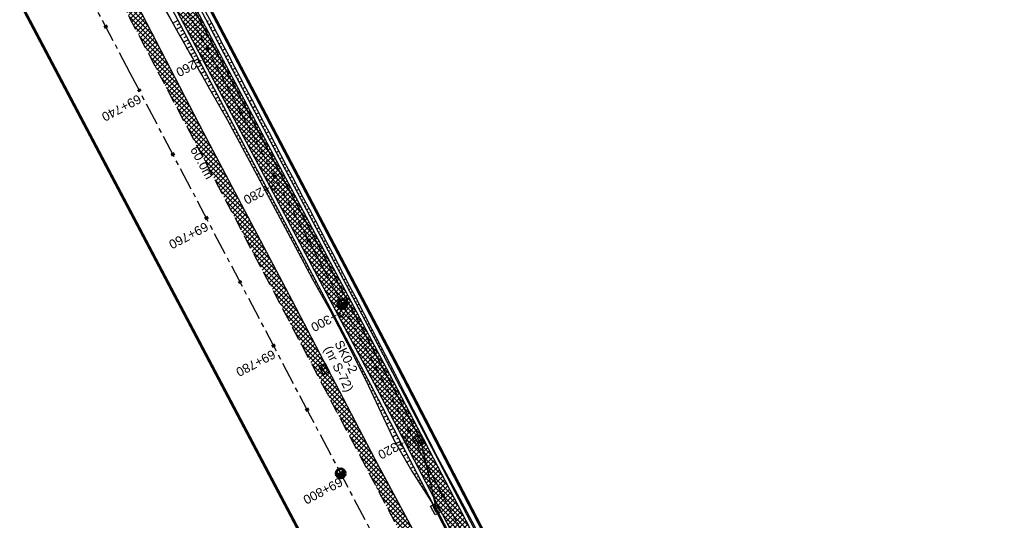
# Model space of a CAD drawing. Header units: metres. Extents: x 7529682 to 7533711, y 5721186 to 5727842.
# Tile 24 of 112: x 7531210 to 7531346, y 5724854 to 5724924. Entities that reach past the tile are written whole.
import ezdxf

# ---------------------------------------------------------------- set-up
doc = ezdxf.new("R2010")
doc.units = ezdxf.units.M
for name, pattern in [('817-dzialki-09-05-04$0$HIDDEN', [0.375, 0.25, -0.125]), ('CENTER', [50.8, 31.75, -6.35, 6.35, -6.35]), ('HIDDEN', [9.525, 6.35, -3.175])]:
    doc.linetypes.add(name, pattern=pattern)
for name, color, linetype in [('C-DROGI-SYTUACJA-ETYKIETY', 7, 'Continuous'), ('D-hatch-pobocza', 131, 'Continuous'), ('D-pobocza', 7, 'Continuous'), ('D-skarpa', 7, 'Continuous'), ('D-skarpa-kreskowanie', 7, 'Continuous')]:
    doc.layers.add(name, color=color, linetype=linetype)
doc.layers.add('D-hatch-ciag-pieszo-rowerowy', color=7, linetype='Continuous', lineweight=13, true_color=0xff9f80)
doc.layers.add('D-LR-etap-III', color=7, linetype='817-dzialki-09-05-04$0$HIDDEN', lineweight=50, true_color=0xff1aff)
for name, color, linetype, lineweight in [('D-krawędzie', 7, 'Continuous', 30), ('D-obrzeża', 7, 'Continuous', 30), ('D-oś', 10, 'CENTER', 30), ('Sieci-T-kanal technologiczny', 4, 'kt kanał technologiczny', 30)]:
    doc.layers.add(name, color=color, linetype=linetype, lineweight=lineweight)
for name, color, linetype, true_color in [('D-opis-KT-dlugosci', 7, 'Continuous', 0xff8000), ('D-opis-KT-studnie', 7, 'Continuous', 0xff8000), ('poprzeczki', 7, 'Continuous', 0x0000c7)]:
    doc.layers.add(name, color=color, linetype=linetype, true_color=true_color)
doc.styles.add('ARIAL', font='arial.ttf', dxfattribs={"height": 1})
doc.styles.get("Standard").update_dxf_attribs({"font": 'arial.ttf'})
doc.linetypes.add('kt kanał technologiczny', pattern='A,1,-0.8,["kt",Standard,S=0.5,R=0,X=-0.7,Y=-0.15],-0.3', length=2.1)

# ---------------------------------------------------------------- blocks, each defined once
blk = doc.blocks.new('kilometraz')
at = {"linetype": 'ByBlock', "lineweight": -2}
blk.add_hatch(color=0, dxfattribs=at).paths.add_polyline_path([(0, -0.28125, 0.41421356), (0.28125, 0, 0.41421356), (0, 0.28125)])
at = {"color": 0, "linetype": 'ByBlock', "lineweight": -2}
blk.add_line((0, 0.28125), (0, -0.28125), dxfattribs=at)
blk.add_circle((0, 0), 0.28125, dxfattribs=at)
blk = doc.blocks.new('AeccTickLine')
at = {"color": 0, "linetype": 'ByBlock', "lineweight": -2}
blk.add_line((0, 1), (0, -1), dxfattribs=at)
blk = doc.blocks.new('SKR2')
at = {"layer": 'Sieci-T-kanal technologiczny', "color": 2, "lineweight": 25}
for points in [[(0.03, -0.19), (0.96, -1.15), (0.28, -1.81), (-0.65, -0.84)], [(-0.04, -0.54), (0.61, -1.21), (0.23, -1.57), (-0.41, -0.9)]]:
    blk.add_lwpolyline(points, close=True, dxfattribs=at)
blk.add_lwpolyline([(-0.09, -1.23), (0.28, -0.87)], dxfattribs=at)

msp = doc.modelspace()

# ---------------------------------------------------------------- hatches: boundary and pattern name
at = {"layer": 'D-hatch-ciag-pieszo-rowerowy'}
h = msp.add_hatch(dxfattribs=at)
h.set_pattern_fill('ANSI37', color=256, scale=0.15, style=0)
h.set_pattern_definition([(45, (0.88535, 0.46493), (-0.33675960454, 0.33675960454), []), (135, (0.88535, 0.46493), (-0.33675960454, -0.33675960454), [])])
h.paths.add_polyline_path([(7531176, 5725035.63), (7531173.78, 5725034.49), (7531202.52, 5724979.8), (7531233.7, 5724920.95), (7531258.82, 5724873.47), (7531292.22, 5724809.51), (7531303.7, 5724787.48), (7531306.47, 5724787.58), (7531294.44, 5724810.66), (7531261.04, 5724874.64), (7531235.91, 5724922.12), (7531204.73, 5724980.96)])
at = {"layer": 'D-hatch-pobocza'}
h = msp.add_hatch(dxfattribs=at)
h.set_pattern_fill('ANSI37', color=256, scale=0.15, style=0)
h.set_pattern_definition([(45, (0, 0), (-0.33675960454, 0.33675960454), []), (135, (0, 0), (-0.33675960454, -0.33675960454), [])])
h.paths.add_polyline_path([(7531224.12, 5724929.62), (7531213.15, 5724949.98), (7531200.73, 5724973.91), (7531188.83, 5724996.41), (7531176.89, 5725019.33), (7531166.91, 5725038.07), (7531158.98, 5725054.06), (7531158.14, 5725051.39), (7531167.38, 5725033.77), (7531197.16, 5724976.99), (7531228.15, 5724918.03), (7531253.15, 5724870.49), (7531286.8, 5724806.65), (7531296.23, 5724788.68), (7531298.78, 5724787.52), (7531278.14, 5724826.49), (7531263.88, 5724853.83), (7531259.01, 5724862.85), (7531247.51, 5724884.88), (7531235.21, 5724908.21)])

# ---------------------------------------------------------------- linework, layer by layer
at = {"layer": 'D-krawędzie', "linetype": 'HIDDEN', "ltscale": 0.3, "flags": 128}
msp.add_lwpolyline([(7530572.01, 5726166.06), (7530599.74, 5726113.52), (7530641.56, 5726032.01), (7530660.96, 5725995.07), (7530689.13, 5725941.54), (7530707.34, 5725907.03), (7530725.26, 5725873.09), (7530743.97, 5725837.65), (7530770.53, 5725787.12), (7530787.86, 5725754.27), (7530809.9, 5725712.54), (7530824.74, 5725684.39), (7530840.86, 5725653.69), (7530860.68, 5725616.15), (7530865.28, 5725607.39), (7530878.05, 5725583.08), (7530918.17, 5725507.18), (7530950.16, 5725446.31), (7530993.42, 5725364.26), (7531022.77, 5725308.72), (7531053.81, 5725249.87), (7531081.17, 5725197.87), (7531103.9, 5725154.54), (7531128.12, 5725108.45), (7531149.3, 5725068.25), (7531167.38, 5725033.77), (7531197.16, 5724976.99), (7531228.15, 5724918.03), (7531253.15, 5724870.49), (7531286.8, 5724806.65), (7531306.74, 5724768.66), (7531335.09, 5724714.65), (7531357.32, 5724672.44), (7531373.64, 5724641.45), (7531392.16, 5724606), (7531418.48, 5724555.85), (7531439.73, 5724515.58), (7531476.36, 5724446.19), (7531491.8, 5724416.76), (7531531.9, 5724339.93), (7531557.23, 5724291.66), (7531569.85, 5724267.58), (7531591.38, 5724226.55), (7531610, 5724191.1), (7531616.88, 5724178), (7531629.98, 5724153.03), (7531641.01, 5724132.02), (7531664.91, 5724087.62), (7531677.64, 5724064.79), (7531683.11, 5724054.99), (7531686.75, 5724048.18), (7531695.45, 5724031.7), (7531703.75, 5724015.92), (7531709.21, 5724005.51), (7531719.39, 5723986.15), (7531726.3, 5723973), (7531732.74, 5723960.74), (7531735.13, 5723956.19)], dxfattribs=at)
at = {"layer": 'D-LR-etap-III', "ltscale": 10, "flags": 128}
msp.add_lwpolyline([(7531750.47, 5723895.1, 0.4, 0.4, 0), (7531750.5, 5723895.13, 0.4, 0.4, 0), (7531682.71, 5724022.92, 0.4, 0.4, 0), (7531619.18, 5724147.2, 0.4, 0.4, 0), (7531592.31, 5724198.49, 0.4, 0.4, 0), (7531553.26, 5724272.92, 0.4, 0.4, 0), (7531504.02, 5724366.79, 0.4, 0.4, 0), (7531482.09, 5724407.62, 0.4, 0.4, 0), (7531412.35, 5724541.18, 0.4, 0.4, 0), (7531388.46, 5724586.93, 0.4, 0.4, 0), (7531345.12, 5724669.94, 0.4, 0.4, 0), (7531127.66, 5725081.67, 0.4, 0.4, 0), (7531059.25, 5725211.04, 0.4, 0.4, 0), (7531008.01, 5725307.95, 0.4, 0.4, 0), (7530964.18, 5725390.84, 0.4, 0.4, 0), (7530914.56, 5725484.68, 0.4, 0.4, 0), (7530865.24, 5725577.49, 0.4, 0.4, 0), (7530840.09, 5725624.06, 0.4, 0.4, 0), (7530802.56, 5725694.92, 0.4, 0.4, 0), (7530755.54, 5725787.51, 0.4, 0.4, 0), (7530708.72, 5725876.3, 0.4, 0.4, 0), (7530695.12, 5725902.09, 0.4, 0.4, 0), (7530642.91, 5726001.08, 0.4, 0.4, 0), (7530634.93, 5726016.15, 0.4, 0.4, 0), (7530610.82, 5726061.93, 0.4, 0.4, 0), (7530610.82, 5726061.93, 0.4, 0.4, 0), (7530607.21, 5726063.51, 0.4, 0.4, 0), (7530597.42, 5726080.68, 0.4, 0.4, 0), (7530591.16, 5726088.44, 0.4, 0.4, 0), (7530581.28, 5726107.21, 0.4, 0.4, 0), (7530571.29, 5726130.56, 0.4, 0.4, 0), (7530549.55, 5726171.53, 0.4, 0.4, 0), (7530531.01, 5726206.47, 0.4, 0.4, 0), (7530516.46, 5726236.02, 0.4, 0.4, 0), (7530500.8, 5726266.14, 0.4, 0.4, 0), (7530491.35, 5726283.94, 0.4, 0.4, 0), (7530482.4, 5726303.41, 0.4, 0.4, 0), (7530482.4, 5726303.41, 0.4, 0.4, 0), (7530450.41, 5726357.28, 0.4, 0.4, 0), (7530397.76, 5726458.5, 0.4, 0.4, 0), (7530334.71, 5726583.66, 0.4, 0.4, 0), (7530303.94, 5726645.17, 0.4, 0.4, 0), (7530300.51, 5726651.78, 0.4, 0.4, 0), (7530289.21, 5726671.97, 0.4, 0.4, 0), (7530281.54, 5726685.57, 0.4, 0.4, 0), (7530261.37, 5726724.16, 0.4, 0.4, 0), (7530254.03, 5726738.21, 0.4, 0.4, 0), (7530197.22, 5726845.06, 0.4, 0.4, 0), (7530194.71, 5726849.15, 0.4, 0.4, 0), (7530195.92, 5726850.75, 0.4, 0.4, 0), (7530170.55, 5726892.96, 0.4, 0.4, 0), (7530143.17, 5726945.07, 0.4, 0.4, 0), (7530105.06, 5727018.32, 0.4, 0.4, 0), (7530100.06, 5727027.16, 0.4, 0.4, 0), (7530062.32, 5727099.63, 0.4, 0.4, 0), (7530015.38, 5727189.42, 0.4, 0.4, 0), (7529983.21, 5727250.21, 0.4, 0.4, 0), (7529953.28, 5727306.75, 0.4, 0.4, 0), (7529900.67, 5727406.16, 0.4, 0.4, 0), (7529890.63, 5727425.13, 0.4, 0.4, 0), (7529875.16, 5727454.43, 0.4, 0.4, 0), (7529857.56, 5727487.79, 0.4, 0.4, 0), (7529835.19, 5727530.19, 0.4, 0.4, 0), (7529811.74, 5727574.66, 0.4, 0.4, 0), (7529792.1, 5727611.92, 0.4, 0.4, 0), (7529768.07, 5727657.47, 0.4, 0.4, 0), (7529755.21, 5727682.13, 0.4, 0.4, 0), (7529753.31, 5727681.13, 0.4, 0.4, 0), (7529739.21, 5727707.77, 0.4, 0.4, 0), (7529735.39, 5727711.25, 0.4, 0.4, 0), (7529725.42, 5727730.2, 0.4, 0.4, 0), (7529723.55, 5727729.88, 0.4, 0.4, 0), (7529695.57, 5727782.93, 0.4, 0.4, 0), (7529717.68, 5727794.02, 0.4, 0.4, 0), (7529736.27, 5727758.65, 0.4, 0.4, 0), (7529736.27, 5727758.65, 0.4, 0.4, 0), (7529744.51, 5727750.41, 0.4, 0.4, 0), (7529744.51, 5727750.41, 0.4, 0.4, 0), (7529750.28, 5727738.55, 0.4, 0.4, 0), (7529777.11, 5727687.57, 0.4, 0.4, 0), (7529796.52, 5727651.33, 0.4, 0.4, 0), (7529814.94, 5727616.79, 0.4, 0.4, 0), (7529839.01, 5727572.3, 0.4, 0.4, 0), (7529860.62, 5727532.51, 0.4, 0.4, 0), (7529882.35, 5727491.5, 0.4, 0.4, 0), (7529904.87, 5727449.1, 0.4, 0.4, 0), (7529920.75, 5727418.88, 0.4, 0.4, 0), (7529946.68, 5727368.55, 0.4, 0.4, 0), (7529972.02, 5727320.57, 0.4, 0.4, 0), (7529987.74, 5727290.15, 0.4, 0.4, 0), (7529996.5, 5727273.66, 0.4, 0.4, 0), (7530017.54, 5727234.2, 0.4, 0.4, 0), (7530033.05, 5727204.86, 0.4, 0.4, 0), (7530051.62, 5727170.22, 0.4, 0.4, 0), (7530069.28, 5727137.02, 0.4, 0.4, 0), (7530089.39, 5727097.53, 0.4, 0.4, 0), (7530109.71, 5727060.75, 0.4, 0.4, 0), (7530136.77, 5727011.64, 0.4, 0.4, 0), (7530162.45, 5726962.74, 0.4, 0.4, 0), (7530187.67, 5726916.99, 0.4, 0.4, 0), (7530207.82, 5726879.34, 0.4, 0.4, 0), (7530230.63, 5726834.52, 0.4, 0.4, 0), (7530262.29, 5726776.62, 0.4, 0.4, 0), (7530277.51, 5726760.21, 0.4, 0.4, 0), (7530286.04, 5726744.11, 0.4, 0.4, 0), (7530288.1, 5726735.88, 0.4, 0.4, 0), (7530290.39, 5726725.05, 0.4, 0.4, 0), (7530296.18, 5726713.58, 0.4, 0.4, 0), (7530302.73, 5726701.18, 0.4, 0.4, 0), (7530325.69, 5726657.47, 0.4, 0.4, 0), (7530343.24, 5726623.65, 0.4, 0.4, 0), (7530360.23, 5726591.75, 0.4, 0.4, 0), (7530383.21, 5726548.06, 0.4, 0.4, 0), (7530406.02, 5726503.61, 0.4, 0.4, 0), (7530427.46, 5726462.62, 0.4, 0.4, 0), (7530447.93, 5726424.39, 0.4, 0.4, 0), (7530471.13, 5726379.92, 0.4, 0.4, 0), (7530490.5, 5726343.03, 0.4, 0.4, 0), (7530509.5, 5726306.73, 0.4, 0.4, 0), (7530529.89, 5726267.24, 0.4, 0.4, 0), (7530543.85, 5726238.99, 0.4, 0.4, 0), (7530554.81, 5726218.94, 0.4, 0.4, 0), (7530559.03, 5726212.22, 0.4, 0.4, 0), (7530563.06, 5726206.41, 0.4, 0.4, 0), (7530566.93, 5726200.46, 0.4, 0.4, 0), (7530569.77, 5726194.9, 0.4, 0.4, 0), (7530571.47, 5726191.28, 0.4, 0.4, 0), (7530572.84, 5726188.02, 0.4, 0.4, 0), (7530575.3, 5726182.03, 0.4, 0.4, 0), (7530579.74, 5726173.31, 0.4, 0.4, 0), (7530583.3, 5726167.41, 0.4, 0.4, 0), (7530593.4, 5726163.33, 0.4, 0.4, 0), (7530598.62, 5726155.26, 0.4, 0.4, 0), (7530608.26, 5726140.5, 0.4, 0.4, 0), (7530603.27, 5726136.83, 0.4, 0.4, 0), (7530606.53, 5726131.84, 0.4, 0.4, 0), (7530604.24, 5726124.22, 0.4, 0.4, 0), (7530605.85, 5726121.63, 0.4, 0.4, 0), (7530608.97, 5726116.16, 0.4, 0.4, 0), (7530618.11, 5726097.79, 0.4, 0.4, 0), (7530651.21, 5726034.96, 0.4, 0.4, 0), (7530670.24, 5725998.61, 0.4, 0.4, 0), (7530698.08, 5725945.95, 0.4, 0.4, 0), (7530716.51, 5725911.31, 0.4, 0.4, 0), (7530735.22, 5725875.67, 0.4, 0.4, 0), (7530752.5, 5725842.15, 0.4, 0.4, 0), (7530778.31, 5725793.5, 0.4, 0.4, 0), (7530797.5, 5725756.38, 0.4, 0.4, 0), (7530812.52, 5725728.29, 0.4, 0.4, 0), (7530820.04, 5725713.16, 0.4, 0.4, 0), (7530822.42, 5725710.19, 0.4, 0.4, 0), (7530833.15, 5725688.8, 0.4, 0.4, 0), (7530849.63, 5725656.16, 0.4, 0.4, 0), (7530867.98, 5725621.96, 0.4, 0.4, 0), (7530872.63, 5725612.89, 0.4, 0.4, 0), (7530880.35, 5725597.59, 0.4, 0.4, 0), (7530883.84, 5725593.39, 0.4, 0.4, 0), (7530891.78, 5725587.76, 0.4, 0.4, 0), (7530895.04, 5725584.28, 0.4, 0.4, 0), (7530897.03, 5725580.94, 0.4, 0.4, 0), (7530900.95, 5725579.95, 0.4, 0.4, 0), (7530904.81, 5725571.98, 0.4, 0.4, 0), (7530903.68, 5725568.57, 0.4, 0.4, 0), (7530908.9, 5725558.84, 0.4, 0.4, 0), (7530910.25, 5725545.67, 0.4, 0.4, 0), (7530912.87, 5725538.65, 0.4, 0.4, 0), (7530945.28, 5725478.46, 0.4, 0.4, 0), (7530959.69, 5725450.25, 0.4, 0.4, 0), (7531002.83, 5725368.19, 0.4, 0.4, 0), (7531044.7, 5725290.31, 0.4, 0.4, 0), (7531064.1, 5725253.21, 0.4, 0.4, 0), (7531083.01, 5725216.68, 0.4, 0.4, 0), (7531113.01, 5725158.47, 0.4, 0.4, 0), (7531137.36, 5725113.07, 0.4, 0.4, 0), (7531150.83, 5725086.71, 0.4, 0.4, 0), (7531159.75, 5725076.64, 0.4, 0.4, 0), (7531166.31, 5725074.58, 0.4, 0.4, 0), (7531172.29, 5725062.58, 0.4, 0.4, 0), (7531170.59, 5725055.61, 0.4, 0.4, 0), (7531173.73, 5725044.08, 0.4, 0.4, 0), (7531215.34, 5724964.86, 0.4, 0.4, 0), (7531238.05, 5724921.68, 0.4, 0.4, 0), (7531262.39, 5724875.28, 0.4, 0.4, 0), (7531295.59, 5724811.27, 0.4, 0.4, 0), (7531348.49, 5724712.36, 0.4, 0.4, 0), (7531363.74, 5724682.68, 0.4, 0.4, 0), (7531366.99, 5724675.87, 0.4, 0.4, 0), (7531382.54, 5724646.11, 0.4, 0.4, 0), (7531401.3, 5724610.87, 0.4, 0.4, 0), (7531428.96, 5724558.86, 0.4, 0.4, 0), (7531449.11, 5724520.4, 0.4, 0.4, 0), (7531477.29, 5724465.83, 0.4, 0.4, 0), (7531501, 5724421.11, 0.4, 0.4, 0), (7531512.12, 5724400.55, 0.4, 0.4, 0), (7531513.78, 5724396.76, 0.4, 0.4, 0), (7531526.32, 5724379.39, 0.4, 0.4, 0), (7531566.78, 5724302.74, 0.4, 0.4, 0), (7531612.28, 5724225.61, 0.4, 0.4, 0), (7531620.49, 5724210.55, 0.4, 0.4, 0), (7531631.58, 5724196.26, 0.4, 0.4, 0), (7531653.48, 5724152.43, 0.4, 0.4, 0), (7531661.15, 5724128.49, 0.4, 0.4, 0), (7531673.88, 5724101.19, 0.4, 0.4, 0), (7531684.69, 5724081.18, 0.4, 0.4, 0), (7531699.21, 5724051.17, 0.4, 0.4, 0), (7531704.03, 5724040.58, 0.4, 0.4, 0), (7531704.03, 5724040.58, 0.4, 0.4, 0), (7531703.91, 5724037.17, 0.4, 0.4, 0), (7531736.42, 5723969.23, 0.4, 0.4, 0), (7531738.29, 5723967.7, 0.4, 0.4, 0), (7531742.18, 5723962.35, 0.4, 0.4, 0), (7531744.29, 5723958.62, 0.4, 0.4, 0), (7531755.39, 5723944.19, 0.4, 0.4, 0), (7531758.69, 5723936.76, 0.4, 0.4, 0), (7531780.08, 5723929.25, 0.4, 0.4, 0), (7531792.61, 5723906.34, 0.4, 0.4, 0), (7531792.61, 5723906.34, 0.4, 0.4, 0), (7531756.96, 5723883.06, 0.4, 0.4, 0), (7531750.46, 5723895.13, 0.4, 0.4, 0), (7531750.46, 5723895.13, 0, 0, 0)], format="xyseb", dxfattribs=at)
at = {"layer": 'D-obrzeża'}
for points in [[(7531162.55, 5725061.32), (7531165.88, 5725054.96, -0.068574), (7531167.27, 5725051.11), (7531167.91, 5725048.07, 0.068789), (7531170.7, 5725040.34), (7531202.52, 5724979.8), (7531233.7, 5724920.95), (7531258.82, 5724873.47), (7531292.22, 5724809.51), (7531312.05, 5724771.45), (7531340.42, 5724719.34, -0.00902), (7531345.43, 5724709.74), (7531362.63, 5724675.23), (7531378.96, 5724644.24), (7531397.48, 5724608.78), (7531423.79, 5724558.65), (7531445.04, 5724518.38), (7531473.71, 5724463.87), (7531497.09, 5724419.32), (7531505.91, 5724402.51, -0.033171), (7531508.59, 5724396.45), (7531511.25, 5724389.16)], [(7531306.47, 5724787.58), (7531294.44, 5724810.66), (7531261.04, 5724874.64), (7531235.91, 5724922.12), (7531204.73, 5724980.96), (7531173.08, 5725041.2, -0.068789), (7531170.29, 5725048.92), (7531169.64, 5725051.96, 0.068574), (7531168.26, 5725055.81), (7531166.71, 5725058.76, -0.29099), (7531166.89, 5725060.9), (7531168.11, 5725062.5)]]:
    msp.add_lwpolyline(points, format="xyb", dxfattribs=at)
at = {"layer": 'D-oś', "ltscale": 0.03}
msp.add_lwpolyline([(7531156.87, 5725074.83), (7531166.99, 5725055.55, -0.068732), (7531168.48, 5725051.43), (7531169.1, 5725048.5, 0.068783), (7531171.89, 5725040.78), (7531203.62, 5724980.38), (7531234.8, 5724921.53), (7531259.93, 5724874.06), (7531293.33, 5724810.09), (7531313.16, 5724772.03), (7531341.53, 5724719.92, -0.009023), (7531346.53, 5724710.32), (7531363.73, 5724675.82), (7531380.06, 5724644.82), (7531398.58, 5724609.36), (7531424.9, 5724559.23), (7531446.14, 5724518.96), (7531474.82, 5724464.45), (7531498.2, 5724419.9)], format="xyb", dxfattribs=at)
at = {"layer": 'D-oś', "ltscale": 0.1}
msp.add_lwpolyline([(7531488.68, 5724414.9), (7531465.3, 5724459.45), (7531436.63, 5724513.95), (7531415.38, 5724554.22), (7531389.06, 5724604.38), (7531370.55, 5724639.83), (7531354.22, 5724670.81), (7531332, 5724713.02), (7531303.64, 5724767.04), (7531283.7, 5724805.02), (7531250.06, 5724868.86), (7531225.05, 5724916.41), (7531194.07, 5724975.36), (7531164.28, 5725032.14), (7531146.2, 5725066.62)], dxfattribs=at)
at = {"layer": 'D-pobocza'}
for points in [[(7531307.02, 5724787.6), (7531294.88, 5724810.9), (7531261.48, 5724874.87), (7531236.35, 5724922.35), (7531205.17, 5724981.2), (7531173.55, 5725041.37, -0.068789), (7531170.76, 5725049.1), (7531170.12, 5725052.13, 0.068574), (7531168.73, 5725055.99), (7531167.15, 5725059, -0.29099), (7531167.29, 5725060.6), (7531168.71, 5725062.47)], [(7531162.21, 5725060.88), (7531165.41, 5725054.79, -0.068574), (7531166.8, 5725050.94), (7531167.44, 5725047.9, 0.068789), (7531170.23, 5725040.17), (7531202.07, 5724979.56), (7531233.25, 5724920.72), (7531258.38, 5724873.24), (7531291.78, 5724809.28), (7531303.16, 5724787.45)]]:
    msp.add_lwpolyline(points, format="xyb", dxfattribs=at)
msp.add_lwpolyline([(7531298.78, 5724787.52), (7531278.14, 5724826.49), (7531263.88, 5724853.83), (7531259.01, 5724862.85), (7531247.51, 5724884.88), (7531235.21, 5724908.21), (7531224.12, 5724929.62), (7531213.15, 5724949.98), (7531200.73, 5724973.91), (7531188.83, 5724996.41), (7531176.89, 5725019.33), (7531166.91, 5725038.07), (7531158.98, 5725054.06), (7531158.14, 5725051.39)], dxfattribs=at)
at = {"layer": 'D-skarpa', "linetype": 'Continuous'}
for points in [[(7531230.71, 5724934.05, -0.000223), (7531256.28, 5724885.36), (7531258.57, 5724880.91), (7531261.65, 5724874.96), (7531263.15, 5724872.01), (7531267.69, 5724863.1), (7531270.05, 5724858.69), (7531272.44, 5724854.3), (7531274.72, 5724849.85), (7531277, 5724845.4), (7531279.38, 5724841), (7531281.74, 5724836.59), (7531286.35, 5724827.72), (7531288.53, 5724823.21), (7531290.82, 5724818.77), (7531293.12, 5724814.33), (7531294.92, 5724810.92), (7531295.46, 5724809.9), (7531297.81, 5724805.5), (7531302.62, 5724796.73), (7531305.02, 5724792.34), (7531307.28, 5724787.88), (7531307.42, 5724787.61)], [(7531228.71, 5724927.34, -0.000386), (7531236.05, 5724914.25), (7531238.56, 5724909.92), (7531240.91, 5724905.51), (7531247.96, 5724892.27), (7531250.35, 5724887.87), (7531252.78, 5724883.51), (7531255.08, 5724879.07), (7531257.34, 5724874.6), (7531258.08, 5724873.08), (7531259.49, 5724870.1), (7531261.63, 5724865.58), (7531264.11, 5724861.23), (7531266.81, 5724857), (7531269.08, 5724852.55), (7531271.48, 5724848.15), (7531280.42, 5724830.26), (7531282.74, 5724825.83), (7531291.63, 5724809.2), (7531292.17, 5724808.2), (7531299.22, 5724794.96), (7531301.52, 5724790.52), (7531303.08, 5724787.45)]]:
    msp.add_lwpolyline(points, format="xyb", dxfattribs=at)
at = {"layer": 'D-skarpa-kreskowanie', "linetype": 'Continuous'}
for p, q in [((7531231.67, 5724923.71, 108.37), (7531230.91, 5724923.31, 107.8)), ((7531231.9, 5724923.27, 108.37), (7531231.52, 5724923.07, 108.09)), ((7531235.71, 5724923.56, 108.5), (7531235.91, 5724923.66, 108.35)), ((7531235.94, 5724923.11, 108.5), (7531236.34, 5724923.33, 108.2)), ((7531232.13, 5724922.83, 108.37), (7531231.39, 5724922.43, 107.81)), ((7531232.6, 5724921.95, 108.37), (7531231.87, 5724921.56, 107.82)), ((7531232.37, 5724922.39, 108.37), (7531232, 5724922.19, 108.09)), ((7531236.18, 5724922.67, 108.51), (7531236.38, 5724922.78, 108.35)), ((7531236.41, 5724922.23, 108.51), (7531236.81, 5724922.44, 108.21)), ((7531233.07, 5724921.06, 108.38), (7531232.35, 5724920.68, 107.83)), ((7531232.84, 5724921.5, 108.37), (7531232.47, 5724921.31, 108.1)), ((7531233.3, 5724920.62, 108.38), (7531232.95, 5724920.43, 108.11)), ((7531236.65, 5724921.79, 108.51), (7531236.84, 5724921.89, 108.36)), ((7531236.88, 5724921.35, 108.51), (7531237.27, 5724921.56, 108.21)), ((7531237.11, 5724920.9, 108.51), (7531237.31, 5724921.01, 108.36)), ((7531237.35, 5724920.46, 108.51), (7531237.74, 5724920.67, 108.21)), ((7531233.54, 5724920.18, 108.38), (7531232.83, 5724919.8, 107.84)), ((7531234.01, 5724919.29, 108.38), (7531233.3, 5724918.92, 107.85)), ((7531233.77, 5724919.74, 108.38), (7531233.42, 5724919.55, 108.11)), ((7531237.58, 5724920.02, 108.51), (7531237.78, 5724920.12, 108.36)), ((7531237.82, 5724919.58, 108.51), (7531238.2, 5724919.78, 108.22)), ((7531238.05, 5724919.14, 108.51), (7531238.24, 5724919.24, 108.37)), ((7531234.47, 5724918.41, 108.38), (7531233.8, 5724918.05, 107.87)), ((7531234.24, 5724918.85, 108.38), (7531233.89, 5724918.67, 108.12)), ((7531234.71, 5724917.97, 108.38), (7531234.38, 5724917.8, 108.14)), ((7531238.28, 5724918.7, 108.51), (7531238.67, 5724918.9, 108.22)), ((7531238.52, 5724918.25, 108.51), (7531238.71, 5724918.35, 108.37)), ((7531238.75, 5724917.81, 108.52), (7531239.13, 5724918.01, 108.23)), ((7531234.94, 5724917.53, 108.38), (7531234.31, 5724917.19, 107.91)), ((7531235.41, 5724916.64, 108.38), (7531234.82, 5724916.33, 107.94)), ((7531235.18, 5724917.09, 108.38), (7531234.87, 5724916.92, 108.15)), ((7531238.99, 5724917.37, 108.52), (7531239.18, 5724917.47, 108.37)), ((7531239.22, 5724916.93, 108.52), (7531239.6, 5724917.13, 108.23)), ((7531239.45, 5724916.49, 108.52), (7531239.64, 5724916.59, 108.38)), ((7531235.88, 5724915.76, 108.39), (7531235.33, 5724915.47, 107.97)), ((7531235.64, 5724916.2, 108.39), (7531235.36, 5724916.05, 108.17)), ((7531236.11, 5724915.32, 108.39), (7531235.85, 5724915.18, 108.19)), ((7531239.69, 5724916.04, 108.52), (7531240.06, 5724916.24, 108.24)), ((7531239.92, 5724915.6, 108.52), (7531240.11, 5724915.7, 108.38)), ((7531240.15, 5724915.16, 108.52), (7531240.53, 5724915.36, 108.24)), ((7531236.35, 5724914.88, 108.39), (7531235.84, 5724914.61, 108)), ((7531236.58, 5724914.43, 108.39), (7531236.33, 5724914.3, 108.2)), ((7531236.81, 5724913.99, 108.39), (7531236.34, 5724913.74, 108.03)), ((7531240.39, 5724914.72, 108.52), (7531240.57, 5724914.82, 108.38)), ((7531240.62, 5724914.28, 108.52), (7531240.99, 5724914.47, 108.24)), ((7531240.86, 5724913.83, 108.52), (7531241.04, 5724913.93, 108.39)), ((7531237.05, 5724913.55, 108.39), (7531236.82, 5724913.43, 108.22)), ((7531237.28, 5724913.11, 108.39), (7531236.84, 5724912.88, 108.06)), ((7531237.51, 5724912.67, 108.39), (7531237.31, 5724912.55, 108.24)), ((7531241.09, 5724913.39, 108.53), (7531241.46, 5724913.59, 108.25)), ((7531241.32, 5724912.95, 108.53), (7531241.51, 5724913.05, 108.39)), ((7531241.56, 5724912.51, 108.53), (7531241.92, 5724912.7, 108.25)), ((7531237.75, 5724912.22, 108.39), (7531237.35, 5724912.01, 108.09)), ((7531237.98, 5724911.78, 108.4), (7531237.79, 5724911.68, 108.25)), ((7531238.22, 5724911.34, 108.4), (7531237.85, 5724911.15, 108.12)), ((7531241.79, 5724912.07, 108.53), (7531241.97, 5724912.16, 108.39)), ((7531242.03, 5724911.62, 108.53), (7531242.39, 5724911.82, 108.26)), ((7531242.26, 5724911.18, 108.53), (7531242.44, 5724911.28, 108.39)), ((7531238.45, 5724910.9, 108.4), (7531238.28, 5724910.81, 108.27)), ((7531238.68, 5724910.46, 108.4), (7531238.35, 5724910.28, 108.15)), ((7531238.92, 5724910.01, 108.4), (7531238.76, 5724909.93, 108.28)), ((7531242.49, 5724910.74, 108.53), (7531242.85, 5724910.93, 108.26)), ((7531242.73, 5724910.3, 108.53), (7531242.91, 5724910.39, 108.4)), ((7531242.96, 5724909.86, 108.53), (7531243.32, 5724910.05, 108.26)), ((7531239.15, 5724909.57, 108.4), (7531238.84, 5724909.41, 108.16)), ((7531239.39, 5724909.13, 108.4), (7531239.23, 5724909.05, 108.28)), ((7531239.62, 5724908.69, 108.4), (7531239.31, 5724908.52, 108.17)), ((7531239.85, 5724908.25, 108.4), (7531239.7, 5724908.16, 108.28)), ((7531243.2, 5724909.41, 108.53), (7531243.37, 5724909.51, 108.4)), ((7531243.43, 5724908.97, 108.53), (7531243.78, 5724909.16, 108.27)), ((7531243.66, 5724908.53, 108.54), (7531243.84, 5724908.62, 108.4)), ((7531243.9, 5724908.09, 108.54), (7531244.25, 5724908.27, 108.27)), ((7531240.09, 5724907.8, 108.4), (7531239.78, 5724907.64, 108.17)), ((7531240.32, 5724907.36, 108.4), (7531240.17, 5724907.28, 108.29)), ((7531240.56, 5724906.92, 108.41), (7531240.24, 5724906.76, 108.17)), ((7531244.13, 5724907.65, 108.54), (7531244.3, 5724907.74, 108.41)), ((7531244.36, 5724907.21, 108.54), (7531244.71, 5724907.39, 108.28)), ((7531240.79, 5724906.48, 108.41), (7531240.63, 5724906.4, 108.29)), ((7531241.02, 5724906.04, 108.41), (7531240.71, 5724905.87, 108.17)), ((7531241.26, 5724905.6, 108.41), (7531241.1, 5724905.51, 108.29)), ((7531244.6, 5724906.76, 108.54), (7531244.77, 5724906.85, 108.41)), ((7531244.83, 5724906.32, 108.54), (7531245.18, 5724906.5, 108.28)), ((7531245.07, 5724905.88, 108.54), (7531245.24, 5724905.97, 108.41)), ((7531245.3, 5724905.44, 108.54), (7531245.64, 5724905.62, 108.29)), ((7531241.49, 5724905.15, 108.41), (7531241.18, 5724904.99, 108.18)), ((7531241.72, 5724904.71, 108.41), (7531241.57, 5724904.63, 108.29)), ((7531241.96, 5724904.27, 108.41), (7531241.65, 5724904.11, 108.18)), ((7531245.53, 5724905, 108.54), (7531245.7, 5724905.09, 108.42)), ((7531245.77, 5724904.55, 108.54), (7531246.11, 5724904.73, 108.29)), ((7531246, 5724904.11, 108.54), (7531246.17, 5724904.2, 108.42)), ((7531242.19, 5724903.83, 108.41), (7531242.04, 5724903.75, 108.3)), ((7531242.43, 5724903.39, 108.41), (7531242.12, 5724903.22, 108.18)), ((7531242.66, 5724902.94, 108.41), (7531242.51, 5724902.86, 108.3)), ((7531246.24, 5724903.67, 108.55), (7531246.57, 5724903.85, 108.29)), ((7531246.47, 5724903.23, 108.55), (7531246.64, 5724903.32, 108.42)), ((7531246.7, 5724902.79, 108.55), (7531247.04, 5724902.96, 108.3)), ((7531242.89, 5724902.5, 108.41), (7531242.59, 5724902.34, 108.19)), ((7531243.13, 5724902.06, 108.42), (7531242.98, 5724901.98, 108.3)), ((7531243.36, 5724901.62, 108.42), (7531243.06, 5724901.46, 108.19)), ((7531246.94, 5724902.34, 108.55), (7531247.1, 5724902.43, 108.42)), ((7531247.17, 5724901.9, 108.55), (7531247.5, 5724902.08, 108.3)), ((7531247.41, 5724901.46, 108.55), (7531247.57, 5724901.55, 108.43)), ((7531243.6, 5724901.18, 108.42), (7531243.45, 5724901.1, 108.3)), ((7531243.83, 5724900.73, 108.42), (7531243.53, 5724900.58, 108.19)), ((7531244.06, 5724900.29, 108.42), (7531243.92, 5724900.21, 108.31)), ((7531247.64, 5724901.02, 108.55), (7531247.96, 5724901.19, 108.31)), ((7531247.87, 5724900.58, 108.55), (7531248.04, 5724900.66, 108.43)), ((7531248.11, 5724900.13, 108.55), (7531248.43, 5724900.31, 108.31)), ((7531244.3, 5724899.85, 108.42), (7531244, 5724899.69, 108.2)), ((7531244.53, 5724899.41, 108.42), (7531244.38, 5724899.33, 108.31)), ((7531244.77, 5724898.97, 108.42), (7531244.47, 5724898.81, 108.2)), ((7531248.34, 5724899.69, 108.55), (7531248.5, 5724899.78, 108.43)), ((7531248.57, 5724899.25, 108.56), (7531248.89, 5724899.42, 108.31)), ((7531248.81, 5724898.81, 108.56), (7531248.97, 5724898.89, 108.44)), ((7531245, 5724898.52, 108.42), (7531244.85, 5724898.45, 108.31)), ((7531245.23, 5724898.08, 108.42), (7531244.94, 5724897.93, 108.2)), ((7531245.47, 5724897.64, 108.43), (7531245.32, 5724897.56, 108.32)), ((7531249.04, 5724898.37, 108.56), (7531249.36, 5724898.53, 108.32)), ((7531249.28, 5724897.93, 108.56), (7531249.43, 5724898.01, 108.44)), ((7531249.51, 5724897.48, 108.56), (7531249.82, 5724897.65, 108.32)), ((7531245.7, 5724897.2, 108.43), (7531245.41, 5724897.05, 108.21)), ((7531245.94, 5724896.76, 108.43), (7531245.79, 5724896.68, 108.32)), ((7531246.17, 5724896.31, 108.43), (7531245.88, 5724896.16, 108.21)), ((7531249.74, 5724897.04, 108.56), (7531249.9, 5724897.12, 108.44)), ((7531249.98, 5724896.6, 108.56), (7531250.29, 5724896.76, 108.33)), ((7531250.21, 5724896.16, 108.56), (7531250.37, 5724896.24, 108.45)), ((7531246.4, 5724895.87, 108.43), (7531246.26, 5724895.8, 108.32)), ((7531246.64, 5724895.43, 108.43), (7531246.35, 5724895.28, 108.21)), ((7531246.87, 5724894.99, 108.43), (7531246.73, 5724894.91, 108.32)), ((7531250.45, 5724895.72, 108.56), (7531250.75, 5724895.88, 108.33)), ((7531250.68, 5724895.27, 108.56), (7531250.83, 5724895.35, 108.45)), ((7531250.91, 5724894.83, 108.56), (7531251.22, 5724894.99, 108.34)), ((7531247.1, 5724894.55, 108.43), (7531246.82, 5724894.4, 108.22)), ((7531247.34, 5724894.11, 108.43), (7531247.2, 5724894.03, 108.33)), ((7531247.57, 5724893.66, 108.43), (7531247.29, 5724893.51, 108.22)), ((7531247.81, 5724893.22, 108.43), (7531247.67, 5724893.15, 108.33)), ((7531251.15, 5724894.39, 108.57), (7531251.3, 5724894.47, 108.45)), ((7531251.38, 5724893.95, 108.57), (7531251.68, 5724894.11, 108.34)), ((7531251.62, 5724893.51, 108.57), (7531251.77, 5724893.59, 108.45)), ((7531251.85, 5724893.06, 108.57), (7531252.15, 5724893.22, 108.34)), ((7531248.04, 5724892.78, 108.44), (7531247.76, 5724892.63, 108.22)), ((7531248.27, 5724892.34, 108.44), (7531248.14, 5724892.26, 108.33)), ((7531248.51, 5724891.9, 108.44), (7531248.24, 5724891.75, 108.23)), ((7531252.08, 5724892.62, 108.57), (7531252.23, 5724892.7, 108.46)), ((7531252.32, 5724892.18, 108.57), (7531252.61, 5724892.34, 108.35)), ((7531248.74, 5724891.45, 108.44), (7531248.61, 5724891.38, 108.34)), ((7531248.98, 5724891.01, 108.44), (7531248.71, 5724890.87, 108.24)), ((7531249.21, 5724890.57, 108.44), (7531249.08, 5724890.5, 108.34)), ((7531252.55, 5724891.74, 108.57), (7531252.7, 5724891.82, 108.46)), ((7531252.79, 5724891.3, 108.57), (7531253.08, 5724891.45, 108.35)), ((7531253.02, 5724890.85, 108.57), (7531253.16, 5724890.93, 108.46)), ((7531253.25, 5724890.41, 108.57), (7531253.54, 5724890.57, 108.36)), ((7531249.44, 5724890.13, 108.44), (7531249.19, 5724889.99, 108.25)), ((7531249.68, 5724889.69, 108.44), (7531249.55, 5724889.62, 108.35)), ((7531249.91, 5724889.24, 108.44), (7531249.67, 5724889.12, 108.26)), ((7531253.49, 5724889.97, 108.58), (7531253.63, 5724890.05, 108.47)), ((7531253.72, 5724889.53, 108.58), (7531254.01, 5724889.68, 108.36)), ((7531253.95, 5724889.09, 108.58), (7531254.1, 5724889.16, 108.47)), ((7531250.15, 5724888.8, 108.44), (7531250.03, 5724888.74, 108.36)), ((7531250.38, 5724888.36, 108.45), (7531250.15, 5724888.24, 108.27)), ((7531250.61, 5724887.92, 108.45), (7531250.5, 5724887.86, 108.36)), ((7531254.19, 5724888.64, 108.58), (7531254.47, 5724888.79, 108.36)), ((7531254.42, 5724888.2, 108.58), (7531254.56, 5724888.28, 108.47)), ((7531254.66, 5724887.76, 108.58), (7531254.94, 5724887.91, 108.37)), ((7531250.85, 5724887.48, 108.45), (7531250.63, 5724887.36, 108.29)), ((7531251.08, 5724887.03, 108.45), (7531250.98, 5724886.98, 108.37)), ((7531251.31, 5724886.59, 108.45), (7531251.12, 5724886.49, 108.3)), ((7531254.89, 5724887.32, 108.58), (7531255.03, 5724887.39, 108.48)), ((7531255.12, 5724886.88, 108.58), (7531255.4, 5724887.02, 108.37)), ((7531255.36, 5724886.44, 108.58), (7531255.5, 5724886.51, 108.48)), ((7531251.55, 5724886.15, 108.45), (7531251.46, 5724886.1, 108.38)), ((7531251.78, 5724885.71, 108.45), (7531251.61, 5724885.62, 108.32)), ((7531252.02, 5724885.27, 108.45), (7531251.93, 5724885.22, 108.39)), ((7531255.59, 5724885.99, 108.58), (7531255.87, 5724886.14, 108.38)), ((7531255.83, 5724885.55, 108.58), (7531255.96, 5724885.62, 108.48)), ((7531256.06, 5724885.11, 108.59), (7531256.33, 5724885.25, 108.38)), ((7531252.25, 5724884.82, 108.45), (7531252.09, 5724884.74, 108.33)), ((7531252.48, 5724884.38, 108.45), (7531252.41, 5724884.34, 108.4)), ((7531252.72, 5724883.94, 108.45), (7531252.58, 5724883.87, 108.35)), ((7531256.29, 5724884.67, 108.59), (7531256.43, 5724884.74, 108.49)), ((7531256.53, 5724884.23, 108.59), (7531256.79, 5724884.36, 108.39)), ((7531256.76, 5724883.78, 108.59), (7531256.89, 5724883.85, 108.49)), ((7531252.95, 5724883.5, 108.46), (7531252.89, 5724883.46, 108.41)), ((7531253.19, 5724883.06, 108.46), (7531253.05, 5724882.99, 108.36)), ((7531253.42, 5724882.62, 108.46), (7531253.35, 5724882.58, 108.41)), ((7531257, 5724883.34, 108.59), (7531257.25, 5724883.48, 108.4)), ((7531257.23, 5724882.9, 108.59), (7531257.35, 5724882.97, 108.5)), ((7531257.46, 5724882.46, 108.59), (7531257.71, 5724882.59, 108.41)), ((7531253.65, 5724882.17, 108.46), (7531253.51, 5724882.1, 108.35)), ((7531253.89, 5724881.73, 108.46), (7531253.81, 5724881.69, 108.4)), ((7531254.12, 5724881.29, 108.46), (7531253.97, 5724881.21, 108.35)), ((7531257.7, 5724882.02, 108.59), (7531257.82, 5724882.08, 108.5)), ((7531257.93, 5724881.57, 108.59), (7531258.17, 5724881.7, 108.41)), ((7531258.16, 5724881.13, 108.59), (7531258.28, 5724881.19, 108.51)), ((7531254.36, 5724880.85, 108.46), (7531254.28, 5724880.81, 108.4)), ((7531254.59, 5724880.41, 108.46), (7531254.43, 5724880.32, 108.34)), ((7531254.82, 5724879.96, 108.46), (7531254.74, 5724879.92, 108.4)), ((7531258.4, 5724880.69, 108.59), (7531258.63, 5724880.81, 108.42)), ((7531258.63, 5724880.25, 108.6), (7531258.74, 5724880.31, 108.51)), ((7531258.87, 5724879.81, 108.6), (7531259.09, 5724879.92, 108.43)), ((7531255.06, 5724879.52, 108.46), (7531254.89, 5724879.43, 108.34)), ((7531255.29, 5724879.08, 108.46), (7531255.2, 5724879.03, 108.4)), ((7531255.52, 5724878.64, 108.47), (7531255.34, 5724878.54, 108.33)), ((7531255.76, 5724878.2, 108.47), (7531255.66, 5724878.15, 108.4)), ((7531259.1, 5724879.36, 108.6), (7531259.21, 5724879.42, 108.52)), ((7531259.33, 5724878.92, 108.6), (7531259.55, 5724879.03, 108.44)), ((7531259.57, 5724878.48, 108.6), (7531259.67, 5724878.54, 108.52)), ((7531255.99, 5724877.75, 108.47), (7531255.8, 5724877.65, 108.32)), ((7531256.23, 5724877.31, 108.47), (7531256.12, 5724877.26, 108.39)), ((7531256.46, 5724876.87, 108.47), (7531256.25, 5724876.76, 108.31)), ((7531259.8, 5724878.04, 108.6), (7531260, 5724878.15, 108.45)), ((7531260.04, 5724877.6, 108.6), (7531260.13, 5724877.65, 108.53)), ((7531260.27, 5724877.15, 108.6), (7531260.46, 5724877.26, 108.46)), ((7531256.69, 5724876.43, 108.47), (7531256.58, 5724876.37, 108.39)), ((7531256.93, 5724875.99, 108.47), (7531256.7, 5724875.87, 108.3)), ((7531257.16, 5724875.54, 108.47), (7531257.04, 5724875.48, 108.38)), ((7531260.5, 5724876.71, 108.6), (7531260.6, 5724876.76, 108.53)), ((7531260.74, 5724876.27, 108.6), (7531260.92, 5724876.37, 108.47)), ((7531260.97, 5724875.83, 108.61), (7531261.06, 5724875.88, 108.54)), ((7531261.21, 5724875.39, 108.61), (7531261.38, 5724875.48, 108.47)), ((7531257.4, 5724875.1, 108.47), (7531257.15, 5724874.97, 108.29)), ((7531257.63, 5724874.66, 108.47), (7531257.5, 5724874.59, 108.38)), ((7531257.86, 5724874.22, 108.48), (7531257.6, 5724874.08, 108.27)), ((7531261.44, 5724874.95, 108.61), (7531261.52, 5724874.99, 108.54)), ((7531261.67, 5724874.5, 108.61), (7531261.84, 5724874.59, 108.48)), ((7531261.9, 5724874.06, 108.61), (7531261.98, 5724874.1, 108.55)), ((7531258.1, 5724873.78, 108.48), (7531257.96, 5724873.7, 108.37)), ((7531258.33, 5724873.34, 108.48), (7531258.04, 5724873.18, 108.25)), ((7531258.56, 5724872.89, 108.48), (7531258.41, 5724872.81, 108.36)), ((7531262.13, 5724873.62, 108.61), (7531262.29, 5724873.7, 108.49)), ((7531262.37, 5724873.17, 108.61), (7531262.44, 5724873.21, 108.55)), ((7531262.6, 5724872.73, 108.61), (7531262.75, 5724872.81, 108.5)), ((7531258.79, 5724872.45, 108.48), (7531258.46, 5724872.28, 108.23)), ((7531259.03, 5724872.01, 108.48), (7531258.85, 5724871.91, 108.35)), ((7531259.26, 5724871.56, 108.48), (7531258.89, 5724871.37, 108.21)), ((7531262.83, 5724872.29, 108.61), (7531262.9, 5724872.32, 108.56)), ((7531263.06, 5724871.84, 108.61), (7531263.2, 5724871.92, 108.51)), ((7531263.29, 5724871.4, 108.61), (7531263.36, 5724871.44, 108.56)), ((7531259.49, 5724871.12, 108.48), (7531259.3, 5724871.02, 108.34)), ((7531259.72, 5724870.68, 108.48), (7531259.32, 5724870.47, 108.18)), ((7531259.95, 5724870.23, 108.48), (7531259.74, 5724870.12, 108.33)), ((7531263.52, 5724870.96, 108.62), (7531263.65, 5724871.02, 108.52)), ((7531263.75, 5724870.51, 108.62), (7531263.82, 5724870.55, 108.57)), ((7531263.99, 5724870.07, 108.62), (7531264.11, 5724870.13, 108.53)), ((7531260.18, 5724869.79, 108.48), (7531259.75, 5724869.56, 108.16)), ((7531260.65, 5724868.9, 108.49), (7531260.18, 5724868.66, 108.13)), ((7531260.42, 5724869.35, 108.49), (7531260.19, 5724869.23, 108.32)), ((7531264.22, 5724869.63, 108.62), (7531264.28, 5724869.66, 108.57)), ((7531264.45, 5724869.18, 108.62), (7531264.56, 5724869.24, 108.53)), ((7531264.68, 5724868.74, 108.62), (7531264.73, 5724868.77, 108.58)), ((7531261.11, 5724868.02, 108.49), (7531260.6, 5724867.75, 108.11)), ((7531260.88, 5724868.46, 108.49), (7531260.63, 5724868.33, 108.3)), ((7531261.34, 5724867.57, 108.49), (7531261.08, 5724867.44, 108.29)), ((7531264.91, 5724868.3, 108.62), (7531265.01, 5724868.35, 108.54)), ((7531265.14, 5724867.85, 108.62), (7531265.19, 5724867.88, 108.59)), ((7531265.37, 5724867.41, 108.62), (7531265.47, 5724867.46, 108.55)), ((7531261.57, 5724867.13, 108.49), (7531261.03, 5724866.85, 108.08)), ((7531262.04, 5724866.24, 108.49), (7531261.46, 5724865.94, 108.06)), ((7531261.8, 5724866.69, 108.49), (7531261.52, 5724866.54, 108.28)), ((7531265.61, 5724866.97, 108.62), (7531265.65, 5724866.99, 108.59)), ((7531265.84, 5724866.52, 108.62), (7531265.92, 5724866.57, 108.56)), ((7531266.07, 5724866.08, 108.63), (7531266.11, 5724866.1, 108.6)), ((7531262.5, 5724865.36, 108.49), (7531261.93, 5724865.06, 108.07)), ((7531262.27, 5724865.8, 108.49), (7531261.97, 5724865.65, 108.27)), ((7531262.73, 5724864.91, 108.49), (7531262.45, 5724864.77, 108.29)), ((7531266.3, 5724865.64, 108.63), (7531266.38, 5724865.68, 108.57)), ((7531266.53, 5724865.19, 108.63), (7531266.57, 5724865.21, 108.6)), ((7531266.76, 5724864.75, 108.63), (7531266.83, 5724864.79, 108.58)), ((7531262.96, 5724864.47, 108.5), (7531262.42, 5724864.19, 108.09)), ((7531263.42, 5724863.58, 108.5), (7531262.92, 5724863.32, 108.12)), ((7531263.19, 5724864.03, 108.5), (7531262.93, 5724863.89, 108.3)), ((7531266.99, 5724864.31, 108.63), (7531267.02, 5724864.32, 108.61)), ((7531267.23, 5724863.87, 108.63), (7531267.28, 5724863.89, 108.59)), ((7531267.46, 5724863.42, 108.63), (7531267.48, 5724863.44, 108.61)), ((7531263.66, 5724863.14, 108.5), (7531263.41, 5724863.01, 108.31)), ((7531263.89, 5724862.7, 108.5), (7531263.41, 5724862.45, 108.14)), ((7531264.12, 5724862.25, 108.5), (7531263.89, 5724862.14, 108.33)), ((7531264.35, 5724861.81, 108.5), (7531263.91, 5724861.58, 108.17)), ((7531267.69, 5724862.98, 108.63), (7531267.74, 5724863, 108.6)), ((7531267.92, 5724862.54, 108.63), (7531267.95, 5724862.55, 108.61)), ((7531268.15, 5724862.09, 108.63), (7531268.21, 5724862.12, 108.59)), ((7531264.58, 5724861.37, 108.5), (7531264.37, 5724861.26, 108.34)), ((7531264.81, 5724860.93, 108.5), (7531264.43, 5724860.73, 108.22)), ((7531265.04, 5724860.48, 108.5), (7531264.87, 5724860.39, 108.38)), ((7531268.38, 5724861.65, 108.64), (7531268.41, 5724861.67, 108.61)), ((7531268.61, 5724861.21, 108.64), (7531268.68, 5724861.24, 108.58)), ((7531268.85, 5724860.76, 108.64), (7531268.88, 5724860.78, 108.61)), ((7531265.28, 5724860.04, 108.51), (7531264.97, 5724859.88, 108.29)), ((7531265.51, 5724859.6, 108.51), (7531265.37, 5724859.53, 108.42)), ((7531265.74, 5724859.15, 108.51), (7531265.51, 5724859.03, 108.37)), ((7531269.08, 5724860.32, 108.64), (7531269.15, 5724860.36, 108.58)), ((7531269.31, 5724859.88, 108.64), (7531269.35, 5724859.9, 108.61)), ((7531269.54, 5724859.43, 108.64), (7531269.63, 5724859.48, 108.57)), ((7531265.97, 5724858.71, 108.51), (7531265.88, 5724858.66, 108.46)), ((7531266.2, 5724858.27, 108.51), (7531266.05, 5724858.19, 108.44)), ((7531266.43, 5724857.82, 108.51), (7531266.38, 5724857.79, 108.49)), ((7531269.77, 5724858.99, 108.64), (7531269.82, 5724859.01, 108.61)), ((7531270, 5724858.55, 108.64), (7531270.1, 5724858.6, 108.57)), ((7531270.23, 5724858.1, 108.64), (7531270.29, 5724858.13, 108.6)), ((7531270.47, 5724857.66, 108.64), (7531270.58, 5724857.72, 108.56)), ((7531266.59, 5724857.34, 108.51), (7531266.66, 5724857.38, 108.51)), ((7531266.86, 5724856.92, 108.54), (7531266.88, 5724856.93, 108.53)), ((7531267.08, 5724856.47, 108.55), (7531267.13, 5724856.49, 108.51)), ((7531270.7, 5724857.22, 108.64), (7531270.76, 5724857.25, 108.6)), ((7531270.93, 5724856.77, 108.65), (7531271.06, 5724856.84, 108.55)), ((7531271.16, 5724856.33, 108.65), (7531271.23, 5724856.37, 108.59)), ((7531267.31, 5724856.02, 108.55), (7531267.33, 5724856.04, 108.53)), ((7531267.54, 5724855.58, 108.55), (7531267.59, 5724855.61, 108.51)), ((7531267.76, 5724855.13, 108.56), (7531267.79, 5724855.15, 108.54)), ((7531271.39, 5724855.89, 108.65), (7531271.54, 5724855.96, 108.54)), ((7531271.62, 5724855.44, 108.65), (7531271.7, 5724855.48, 108.59)), ((7531271.85, 5724855, 108.65), (7531272.02, 5724855.09, 108.53)), ((7531267.99, 5724854.69, 108.56), (7531268.05, 5724854.72, 108.52)), ((7531272.09, 5724854.56, 108.65), (7531272.17, 5724854.6, 108.59))]:
    msp.add_line(p, q, dxfattribs=at)
at = {"layer": 'Sieci-T-kanal technologiczny', "ltscale": 2}
msp.add_lwpolyline([(7531507.91, 5724400.09, 0.2, 0.2, 0), (7531476.41, 5724460.03, 0.2, 0.2, 0), (7531448.69, 5724512.74, 0.2, 0.2, 0), (7531422.29, 5724562.86, 0.2, 0.2, 0), (7531394.29, 5724616.22, 0.2, 0.2, 0), (7531366.66, 5724668.96, 0.2, 0.2, 0), (7531339.19, 5724720.79, 0.2, 0.2, 0), (7531311.25, 5724772.42, 0.2, 0.2, 0), (7531283.89, 5724824.62, 0.2, 0.2, 0), (7531267.5, 5724856.02, 0.2, 0.2, 0), (7531265.34, 5724865.56, 0.2, 0.2, 0), (7531222.47, 5724946.96, 0.2, 0.2, 0), (7531170.66, 5725044.97, 0.2, 0.2, 0), (7531161.99, 5725056.27, 0.2, 0.2, 0), (7531152.63, 5725073.58, 0.2, 0.2, 0)], format="xyseb", dxfattribs=at)

# ---------------------------------------------------------------- block references
at = {"layer": 'C-DROGI-SYTUACJA-ETYKIETY', "color": 7, "linetype": 'Continuous', "lineweight": 60, "xscale": 0.25, "yscale": 0.25, "zscale": 0.25}
for p, rotation in [((7531221.66, 5724922.87), 297.7267374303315), ((7531226.31, 5724914.02), 297.738756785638), ((7531230.96, 5724905.16), 297.738756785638), ((7531235.62, 5724896.31), 297.738756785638), ((7531240.27, 5724887.46), 297.738756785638), ((7531244.93, 5724878.61), 297.738756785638), ((7531249.58, 5724869.76), 297.738756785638)]:
    msp.add_blockref('AeccTickLine', p, dxfattribs=dict(at, rotation=rotation))
at = {"layer": 'C-DROGI-SYTUACJA-ETYKIETY', "color": 10, "linetype": 'Continuous', "lineweight": 60, "xscale": 2.249999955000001, "yscale": 2.249999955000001, "zscale": 2.249999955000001, "rotation": 297.7898897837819}
msp.add_blockref('kilometraz', (7531254.24, 5724860.91), dxfattribs=at)
at = {"layer": 'poprzeczki', "color": 7, "linetype": 'Continuous', "lineweight": 60, "xscale": 0.25, "yscale": 0.25, "zscale": 0.25}
for p, rotation in [((7531235.75, 5724919.75), 297.8912678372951), ((7531240.42, 5724910.91), 297.8912678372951), ((7531245.1, 5724902.07), 297.8912678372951), ((7531249.78, 5724893.23), 297.8912678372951), ((7531259.14, 5724875.56), 297.8912678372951), ((7531263.77, 5724866.7), 297.572054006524), ((7531268.4, 5724857.83), 297.572054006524)]:
    msp.add_blockref('AeccTickLine', p, dxfattribs=dict(at, rotation=rotation))
at = {"layer": 'poprzeczki', "color": 10, "linetype": 'Continuous', "lineweight": 60, "xscale": 2.249999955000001, "yscale": 2.249999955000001, "zscale": 2.249999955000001, "rotation": 297.8912678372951}
msp.add_blockref('kilometraz', (7531254.46, 5724884.39), dxfattribs=at)
at = {"layer": 'Sieci-T-kanal technologiczny', "rotation": 163.7281158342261}
for p in [(7531251.83, 5724874.39), (7531265.13, 5724864.52), (7531267.3, 5724854.98)]:
    msp.add_blockref('SKR2', p, dxfattribs=at)

# ---------------------------------------------------------------- texts
at = {"layer": 'C-DROGI-SYTUACJA-ETYKIETY', "color": 7}
for s, rotation, p in [('3+260', 207.8913, (7531235.59, 5724919.24)), ('69+740', 207.7388, (7531226.15, 5724913.51)), ('3+280', 207.8913, (7531244.95, 5724901.56)), ('69+760', 207.7388, (7531235.46, 5724895.81)), ('3+300', 207.8913, (7531254.3, 5724883.89)), ('69+780', 207.7388, (7531244.77, 5724878.11)), ('3+320', 207.5721, (7531263.61, 5724866.19)), ('69+800', 207.7899, (7531254.09, 5724860.41))]:
    msp.add_text(s, height=1.25, rotation=rotation, dxfattribs=at).set_placement(p)
at = {"layer": 'D-opis-KT-dlugosci', "style": 'ARIAL'}
msp.add_text('60.0m', height=1.25, rotation=298.3346, dxfattribs=at).set_placement((7531233.32, 5724905.84))
at = {"layer": 'D-opis-KT-studnie', "insert": (7531254.46, 5724879.53, 10.12), "char_height": 1.25, "attachment_point": 1, "rotation": 297, "line_spacing_factor": 0.8, "style": 'ARIAL'}
msp.add_mtext_dynamic_manual_height_columns('SK0-2\\P(nr S-72)', width=11.2555, gutter_width=6, heights=[0], dxfattribs=at)

doc.saveas('drawing.dxf')
